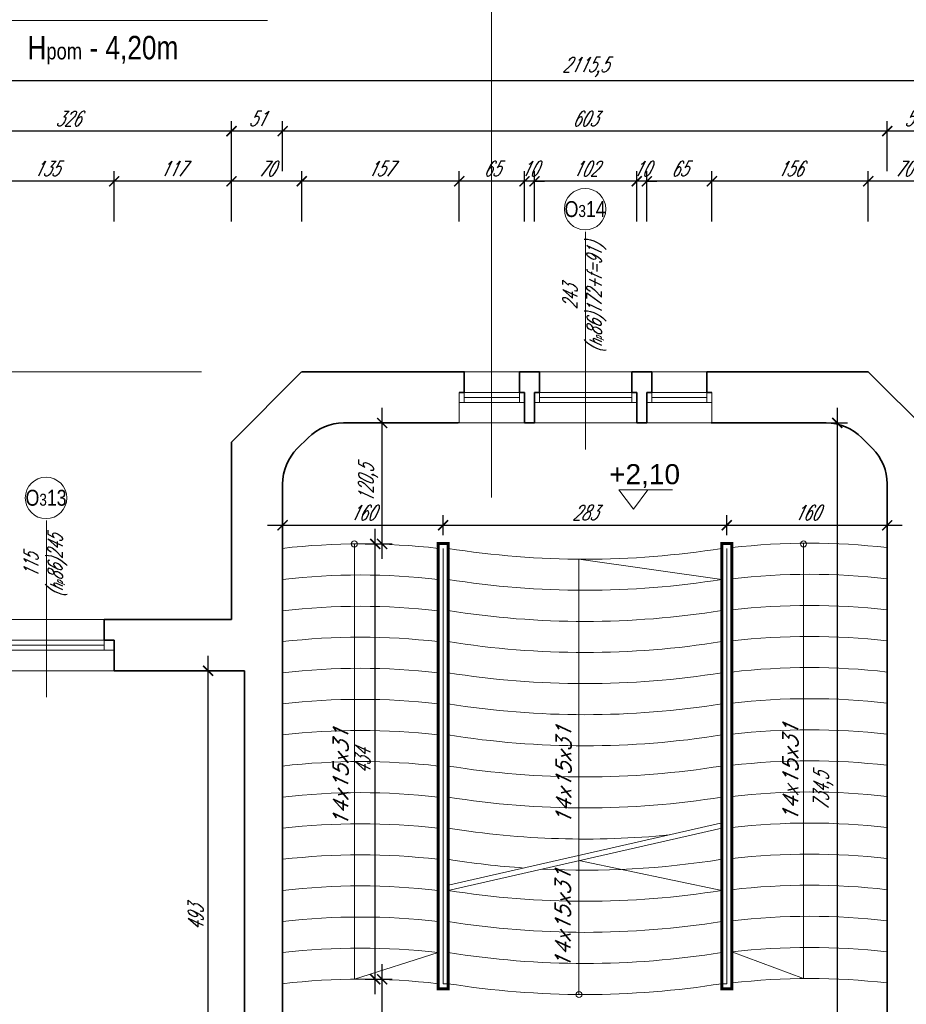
# Model space of a CAD drawing. Header units: millimetres. Extents: x 402 to 79005, y -7782 to 89952.
# Tile 94 of 256: x 24335 to 25219, y 22348 to 23330. Entities that reach past the tile are written whole.
import ezdxf

# ---------------------------------------------------------------- set-up
doc = ezdxf.new("R2010")
doc.units = ezdxf.units.MM
doc.header["$LTSCALE"] = 10
doc.layers.get('0').update_dxf_attribs({"lineweight": 0})
doc.layers.get('Defpoints').update_dxf_attribs({"color": 253})
for name, color, linetype, lineweight in [('000_rzedne', 7, 'Continuous', 0), ('01 parter - ściany', 253, 'Continuous', 35), ('03-01_okna', 253, 'Continuous', 15), ('03-02_schody', 253, 'Continuous', 5), ('04-1_widok', 253, 'Continuous', 5), ('05-01_wymiary', 253, 'Continuous', 5), ('05-03_opis', 253, 'Continuous', 5)]:
    doc.layers.add(name, color=color, linetype=linetype, lineweight=lineweight)
doc.styles.add('ariel', font='ARIAL.TTF', dxfattribs={"width": 0.8})
doc.styles.add('ariel_wym', font='simplex.shx', dxfattribs={"width": 0.65, "oblique": 25})
doc.styles.add('ZAGOSP', font='txt', dxfattribs={"height": 0.8})
doc.dimstyles.new('ariel 50', dxfattribs={"dimtxt": 15, "dimasz": 10, "dimexe": 10, "dimexo": 0, "dimgap": 5, "dimtad": 1, "dimdec": 1, "dimrnd": 0.5, "dimtxsty": 'ariel_wym', "dimblk": 'ARCHTICK', "dimcen": 2.5, "dimdle": 15, "dimazin": 0, "dimtfac": 1, "dimtdec": 1, "dimtix": 1, "dimtmove": 0, "dimatfit": 3, "dimldrblk": 'DOT', "dimfxl": 0, "dimarcsym": 0})
doc.dimstyles.new('ariel 50 wnętrze', dxfattribs={"dimtxt": 15, "dimasz": 10, "dimexe": 10, "dimexo": 0, "dimgap": 5, "dimtad": 1, "dimdec": 1, "dimrnd": 0.5, "dimtxsty": 'ariel_wym', "dimblk": 'ARCHTICK', "dimcen": 2.5, "dimdle": 15, "dimazin": 0, "dimtfac": 1, "dimtdec": 1, "dimtix": 1, "dimtmove": 0, "dimatfit": 3, "dimldrblk": 'DOT', "dimfxl": 0, "dimarcsym": 0})

# ---------------------------------------------------------------- blocks, each defined once
blk = doc.blocks.new('_ArchTick')
at = {"color": 0, "linetype": 'ByBlock', "const_width": 0.15}
blk.add_lwpolyline([(-0.5, -0.5), (0.5, 0.5)], dxfattribs=at)
blk = doc.blocks.new('*D2096')
at = {"layer": '05-01_wymiary', "color": 0, "lineweight": -2}
for p, q in [((25181.43, 23128.65), (25181.43, 23178.65)), ((25251.41, 23128.65), (25251.41, 23178.65)), ((25266.41, 23168.65), (25166.43, 23168.65))]:
    blk.add_line(p, q, dxfattribs=at)
at = {"layer": 'Defpoints', "color": 0}
for p in [(25181.43, 23168.65), (25181.43, 22978.69), (25251.41, 22908.69)]:
    blk.add_point(p, dxfattribs=at)
at = {"layer": '05-01_wymiary', "color": 0, "lineweight": -2, "xscale": 10, "yscale": 10, "zscale": 10, "rotation": 180}
blk.add_blockref('_ArchTick', (25181.43, 23168.65), dxfattribs=at)
at = {"layer": '05-01_wymiary', "color": 0, "lineweight": -2, "xscale": 10, "yscale": 10, "zscale": 10}
blk.add_blockref('_ArchTick', (25251.41, 23168.65), dxfattribs=at)
at = {"layer": '05-01_wymiary', "color": 0, "insert": (25216.42, 23181.15), "char_height": 15, "attachment_point": 5, "style": 'ariel_wym'}
blk.add_mtext('70', dxfattribs=at)
blk = doc.blocks.new('_Dot')
at = {"color": 0, "linetype": 'ByBlock', "lineweight": -2}
blk.add_line((-0.5, 0), (-1, 0), dxfattribs=at)
at = {"color": 0, "linetype": 'ByBlock', "const_width": 0.5}
blk.add_lwpolyline([(-0.25, 0, 1), (0.25, 0, 1)], format="xyb", close=True, dxfattribs=at)
blk = doc.blocks.new('*D2097')
at = {"layer": '05-01_wymiary', "color": 0, "lineweight": -2}
for p, q in [((25025.55, 23128.65), (25025.55, 23178.65)), ((25181.43, 23128.65), (25181.43, 23178.65)), ((25196.43, 23168.65), (25010.55, 23168.65))]:
    blk.add_line(p, q, dxfattribs=at)
at = {"layer": 'Defpoints', "color": 0}
for p in [(25025.55, 23168.65), (25181.43, 22978.69), (25025.55, 22927.69)]:
    blk.add_point(p, dxfattribs=at)
at = {"layer": '05-01_wymiary', "color": 0, "lineweight": -2, "xscale": 10, "yscale": 10, "zscale": 10, "rotation": 180}
blk.add_blockref('_ArchTick', (25025.55, 23168.65), dxfattribs=at)
at = {"layer": '05-01_wymiary', "color": 0, "lineweight": -2, "xscale": 10, "yscale": 10, "zscale": 10}
blk.add_blockref('_ArchTick', (25181.43, 23168.65), dxfattribs=at)
at = {"layer": '05-01_wymiary', "color": 0, "insert": (25103.49, 23181.15), "char_height": 15, "attachment_point": 5, "style": 'ariel_wym'}
blk.add_mtext('156', dxfattribs=at)
blk = doc.blocks.new('*D2098')
at = {"layer": '05-01_wymiary', "color": 0, "lineweight": -2}
for p, q in [((24960.55, 23128.65), (24960.55, 23178.65)), ((25025.55, 23128.65), (25025.55, 23178.65)), ((25040.55, 23168.65), (24945.55, 23168.65))]:
    blk.add_line(p, q, dxfattribs=at)
at = {"layer": 'Defpoints', "color": 0}
for p in [(24960.55, 23168.65), (24960.55, 22927.69), (25025.55, 22927.69)]:
    blk.add_point(p, dxfattribs=at)
at = {"layer": '05-01_wymiary', "color": 0, "lineweight": -2, "xscale": 10, "yscale": 10, "zscale": 10, "rotation": 180}
blk.add_blockref('_ArchTick', (24960.55, 23168.65), dxfattribs=at)
at = {"layer": '05-01_wymiary', "color": 0, "lineweight": -2, "xscale": 10, "yscale": 10, "zscale": 10}
blk.add_blockref('_ArchTick', (25025.55, 23168.65), dxfattribs=at)
at = {"layer": '05-01_wymiary', "color": 0, "insert": (24993.05, 23181.15), "char_height": 15, "attachment_point": 5, "style": 'ariel_wym'}
blk.add_mtext('65', dxfattribs=at)
blk = doc.blocks.new('*D2099')
at = {"layer": '05-01_wymiary', "color": 0, "lineweight": -2}
for p, q in [((24950.55, 23128.65), (24950.55, 23178.65)), ((24960.55, 23128.65), (24960.55, 23178.65)), ((24950.55, 23168.65), (24940.55, 23168.65)), ((24960.55, 23168.65), (24950.55, 23168.65)), ((24960.55, 23168.65), (24970.55, 23168.65))]:
    blk.add_line(p, q, dxfattribs=at)
at = {"layer": 'Defpoints', "color": 0}
for p in [(24950.55, 23168.65), (24950.55, 22927.69), (24960.55, 22927.69)]:
    blk.add_point(p, dxfattribs=at)
at = {"layer": '05-01_wymiary', "color": 0, "lineweight": -2, "xscale": 10, "yscale": 10, "zscale": 10}
blk.add_blockref('_ArchTick', (24950.55, 23168.65), dxfattribs=at)
at = {"layer": '05-01_wymiary', "color": 0, "lineweight": -2, "xscale": 10, "yscale": 10, "zscale": 10, "rotation": 180}
blk.add_blockref('_ArchTick', (24960.55, 23168.65), dxfattribs=at)
at = {"layer": '05-01_wymiary', "color": 0, "insert": (24955.55, 23181.15), "char_height": 15, "attachment_point": 5, "style": 'ariel_wym'}
blk.add_mtext('10', dxfattribs=at)
blk = doc.blocks.new('*D2100')
at = {"layer": '05-01_wymiary', "color": 0, "lineweight": -2}
for p, q in [((24848.55, 23128.65), (24848.55, 23178.65)), ((24950.55, 23128.65), (24950.55, 23178.65)), ((24965.55, 23168.65), (24833.55, 23168.65))]:
    blk.add_line(p, q, dxfattribs=at)
at = {"layer": 'Defpoints', "color": 0}
for p in [(24848.55, 23168.65), (24848.55, 22927.69), (24950.55, 22927.69)]:
    blk.add_point(p, dxfattribs=at)
at = {"layer": '05-01_wymiary', "color": 0, "lineweight": -2, "xscale": 10, "yscale": 10, "zscale": 10, "rotation": 180}
blk.add_blockref('_ArchTick', (24848.55, 23168.65), dxfattribs=at)
at = {"layer": '05-01_wymiary', "color": 0, "lineweight": -2, "xscale": 10, "yscale": 10, "zscale": 10}
blk.add_blockref('_ArchTick', (24950.55, 23168.65), dxfattribs=at)
at = {"layer": '05-01_wymiary', "color": 0, "insert": (24899.55, 23181.15), "char_height": 15, "attachment_point": 5, "style": 'ariel_wym'}
blk.add_mtext('102', dxfattribs=at)
blk = doc.blocks.new('*D2101')
at = {"layer": '05-01_wymiary', "color": 0, "lineweight": -2}
for p, q in [((24838.55, 23128.65), (24838.55, 23178.65)), ((24848.55, 23128.65), (24848.55, 23178.65)), ((24838.55, 23168.65), (24828.55, 23168.65)), ((24848.55, 23168.65), (24838.55, 23168.65)), ((24848.55, 23168.65), (24858.55, 23168.65))]:
    blk.add_line(p, q, dxfattribs=at)
at = {"layer": 'Defpoints', "color": 0}
for p in [(24838.55, 23168.65), (24838.55, 22927.69), (24848.55, 22927.69)]:
    blk.add_point(p, dxfattribs=at)
at = {"layer": '05-01_wymiary', "color": 0, "lineweight": -2, "xscale": 10, "yscale": 10, "zscale": 10}
blk.add_blockref('_ArchTick', (24838.55, 23168.65), dxfattribs=at)
at = {"layer": '05-01_wymiary', "color": 0, "lineweight": -2, "xscale": 10, "yscale": 10, "zscale": 10, "rotation": 180}
blk.add_blockref('_ArchTick', (24848.55, 23168.65), dxfattribs=at)
at = {"layer": '05-01_wymiary', "color": 0, "insert": (24843.55, 23181.15), "char_height": 15, "attachment_point": 5, "style": 'ariel_wym'}
blk.add_mtext('10', dxfattribs=at)
blk = doc.blocks.new('*D2102')
at = {"layer": '05-01_wymiary', "color": 0, "lineweight": -2}
for p, q in [((24773.55, 23128.65), (24773.55, 23178.65)), ((24838.55, 23128.65), (24838.55, 23178.65)), ((24853.55, 23168.65), (24758.55, 23168.65))]:
    blk.add_line(p, q, dxfattribs=at)
at = {"layer": 'Defpoints', "color": 0}
for p in [(24773.55, 23168.65), (24773.55, 22927.69), (24838.55, 22927.69)]:
    blk.add_point(p, dxfattribs=at)
at = {"layer": '05-01_wymiary', "color": 0, "lineweight": -2, "xscale": 10, "yscale": 10, "zscale": 10, "rotation": 180}
blk.add_blockref('_ArchTick', (24773.55, 23168.65), dxfattribs=at)
at = {"layer": '05-01_wymiary', "color": 0, "lineweight": -2, "xscale": 10, "yscale": 10, "zscale": 10}
blk.add_blockref('_ArchTick', (24838.55, 23168.65), dxfattribs=at)
at = {"layer": '05-01_wymiary', "color": 0, "insert": (24806.05, 23181.15), "char_height": 15, "attachment_point": 5, "style": 'ariel_wym'}
blk.add_mtext('65', dxfattribs=at)
blk = doc.blocks.new('*D2103')
at = {"layer": '05-01_wymiary', "color": 0, "lineweight": -2}
for p, q in [((24616.43, 23128.65), (24616.43, 23178.65)), ((24773.55, 23128.65), (24773.55, 23178.65)), ((24788.55, 23168.65), (24601.43, 23168.65))]:
    blk.add_line(p, q, dxfattribs=at)
at = {"layer": 'Defpoints', "color": 0}
for p in [(24616.43, 23168.65), (24616.43, 22978.69), (24773.55, 22927.69)]:
    blk.add_point(p, dxfattribs=at)
at = {"layer": '05-01_wymiary', "color": 0, "lineweight": -2, "xscale": 10, "yscale": 10, "zscale": 10, "rotation": 180}
blk.add_blockref('_ArchTick', (24616.43, 23168.65), dxfattribs=at)
at = {"layer": '05-01_wymiary', "color": 0, "lineweight": -2, "xscale": 10, "yscale": 10, "zscale": 10}
blk.add_blockref('_ArchTick', (24773.55, 23168.65), dxfattribs=at)
at = {"layer": '05-01_wymiary', "color": 0, "insert": (24694.99, 23181.15), "char_height": 15, "attachment_point": 5, "style": 'ariel_wym'}
blk.add_mtext('157', dxfattribs=at)
blk = doc.blocks.new('*D2104')
at = {"layer": '05-01_wymiary', "color": 0, "lineweight": -2}
for p, q in [((24546.38, 23128.65), (24546.38, 23178.65)), ((24616.43, 23128.65), (24616.43, 23178.65)), ((24631.43, 23168.65), (24531.38, 23168.65))]:
    blk.add_line(p, q, dxfattribs=at)
at = {"layer": 'Defpoints', "color": 0}
for p in [(24546.38, 23168.65), (24616.43, 22978.69), (24546.38, 22908.69)]:
    blk.add_point(p, dxfattribs=at)
at = {"layer": '05-01_wymiary', "color": 0, "lineweight": -2, "xscale": 10, "yscale": 10, "zscale": 10, "rotation": 180}
blk.add_blockref('_ArchTick', (24546.38, 23168.65), dxfattribs=at)
at = {"layer": '05-01_wymiary', "color": 0, "lineweight": -2, "xscale": 10, "yscale": 10, "zscale": 10}
blk.add_blockref('_ArchTick', (24616.43, 23168.65), dxfattribs=at)
at = {"layer": '05-01_wymiary', "color": 0, "insert": (24581.4, 23181.15), "char_height": 15, "attachment_point": 5, "style": 'ariel_wym'}
blk.add_mtext('70', dxfattribs=at)
blk = doc.blocks.new('*D2105')
at = {"layer": '05-01_wymiary', "color": 0, "lineweight": -2}
for p, q in [((24429.43, 23128.65), (24429.43, 23178.65)), ((24546.38, 23128.65), (24546.38, 23178.65)), ((24561.38, 23168.65), (24414.43, 23168.65))]:
    blk.add_line(p, q, dxfattribs=at)
at = {"layer": 'Defpoints', "color": 0}
for p in [(24429.43, 23168.65), (24546.38, 22908.69), (24429.43, 22680.69)]:
    blk.add_point(p, dxfattribs=at)
at = {"layer": '05-01_wymiary', "color": 0, "lineweight": -2, "xscale": 10, "yscale": 10, "zscale": 10, "rotation": 180}
blk.add_blockref('_ArchTick', (24429.43, 23168.65), dxfattribs=at)
at = {"layer": '05-01_wymiary', "color": 0, "lineweight": -2, "xscale": 10, "yscale": 10, "zscale": 10}
blk.add_blockref('_ArchTick', (24546.38, 23168.65), dxfattribs=at)
at = {"layer": '05-01_wymiary', "color": 0, "insert": (24487.9, 23181.15), "char_height": 15, "attachment_point": 5, "style": 'ariel_wym'}
blk.add_mtext('117', dxfattribs=at)
blk = doc.blocks.new('*D2106')
at = {"layer": '05-01_wymiary', "color": 0, "lineweight": -2}
for p, q in [((24294.53, 23128.65), (24294.53, 23178.65)), ((24429.43, 23128.65), (24429.43, 23178.65)), ((24444.43, 23168.65), (24279.53, 23168.65))]:
    blk.add_line(p, q, dxfattribs=at)
at = {"layer": 'Defpoints', "color": 0}
for p in [(24294.53, 23168.65), (24294.53, 22680.69), (24429.43, 22680.69)]:
    blk.add_point(p, dxfattribs=at)
at = {"layer": '05-01_wymiary', "color": 0, "lineweight": -2, "xscale": 10, "yscale": 10, "zscale": 10, "rotation": 180}
blk.add_blockref('_ArchTick', (24294.53, 23168.65), dxfattribs=at)
at = {"layer": '05-01_wymiary', "color": 0, "lineweight": -2, "xscale": 10, "yscale": 10, "zscale": 10}
blk.add_blockref('_ArchTick', (24429.43, 23168.65), dxfattribs=at)
at = {"layer": '05-01_wymiary', "color": 0, "insert": (24361.98, 23181.15), "char_height": 15, "attachment_point": 5, "style": 'ariel_wym'}
blk.add_mtext('135', dxfattribs=at)
blk = doc.blocks.new('*D2119')
at = {"layer": '05-01_wymiary', "color": 0, "lineweight": -2}
for p, q in [((25200.32, 23178.65), (25200.32, 23228.65)), ((25251.39, 23178.65), (25251.39, 23228.65)), ((25266.39, 23218.65), (25185.32, 23218.65))]:
    blk.add_line(p, q, dxfattribs=at)
at = {"layer": 'Defpoints', "color": 0, "lineweight": 0}
for p in [(25200.32, 23218.65), (25200.32, 22866.9), (25251.39, 22826.66)]:
    blk.add_point(p, dxfattribs=at)
at = {"layer": '05-01_wymiary', "color": 0, "lineweight": -2, "xscale": 10, "yscale": 10, "zscale": 10, "rotation": 180}
blk.add_blockref('_ArchTick', (25200.32, 23218.65), dxfattribs=at)
at = {"layer": '05-01_wymiary', "color": 0, "lineweight": -2, "xscale": 10, "yscale": 10, "zscale": 10}
blk.add_blockref('_ArchTick', (25251.39, 23218.65), dxfattribs=at)
at = {"layer": '05-01_wymiary', "color": 0, "insert": (25225.86, 23231.15), "char_height": 15, "attachment_point": 5, "style": 'ariel_wym'}
blk.add_mtext('51', dxfattribs=at)
blk = doc.blocks.new('*D2120')
at = {"layer": '05-01_wymiary', "color": 0, "lineweight": -2}
for p, q in [((24597.38, 23178.65), (24597.38, 23228.65)), ((25200.32, 23178.65), (25200.32, 23228.65)), ((25215.32, 23218.65), (24582.38, 23218.65))]:
    blk.add_line(p, q, dxfattribs=at)
at = {"layer": 'Defpoints', "color": 0}
for p in [(24597.38, 23218.65), (24597.38, 22866.85), (25200.32, 22866.9)]:
    blk.add_point(p, dxfattribs=at)
at = {"layer": '05-01_wymiary', "color": 0, "lineweight": -2, "xscale": 10, "yscale": 10, "zscale": 10, "rotation": 180}
blk.add_blockref('_ArchTick', (24597.38, 23218.65), dxfattribs=at)
at = {"layer": '05-01_wymiary', "color": 0, "lineweight": -2, "xscale": 10, "yscale": 10, "zscale": 10}
blk.add_blockref('_ArchTick', (25200.32, 23218.65), dxfattribs=at)
at = {"layer": '05-01_wymiary', "color": 0, "insert": (24898.85, 23231.15), "char_height": 15, "attachment_point": 5, "style": 'ariel_wym'}
blk.add_mtext('603', dxfattribs=at)
blk = doc.blocks.new('*D2121')
at = {"layer": '05-01_wymiary', "color": 0, "lineweight": -2}
for p, q in [((24546.38, 23178.65), (24546.38, 23228.65)), ((24597.38, 23178.65), (24597.38, 23228.65)), ((24612.38, 23218.65), (24531.38, 23218.65))]:
    blk.add_line(p, q, dxfattribs=at)
at = {"layer": 'Defpoints', "color": 0}
for p in [(24546.38, 23218.65), (24546.38, 22908.69), (24597.38, 22866.85)]:
    blk.add_point(p, dxfattribs=at)
at = {"layer": '05-01_wymiary', "color": 0, "lineweight": -2, "xscale": 10, "yscale": 10, "zscale": 10, "rotation": 180}
blk.add_blockref('_ArchTick', (24546.38, 23218.65), dxfattribs=at)
at = {"layer": '05-01_wymiary', "color": 0, "lineweight": -2, "xscale": 10, "yscale": 10, "zscale": 10}
blk.add_blockref('_ArchTick', (24597.38, 23218.65), dxfattribs=at)
at = {"layer": '05-01_wymiary', "color": 0, "insert": (24571.88, 23231.15), "char_height": 15, "attachment_point": 5, "style": 'ariel_wym'}
blk.add_mtext('51', dxfattribs=at)
blk = doc.blocks.new('*D2122')
at = {"layer": '05-01_wymiary', "color": 0, "lineweight": -2}
for p, q in [((24220.38, 23178.65), (24220.38, 23228.65)), ((24546.38, 23178.65), (24546.38, 23228.65)), ((24561.38, 23218.65), (24205.38, 23218.65))]:
    blk.add_line(p, q, dxfattribs=at)
at = {"layer": 'Defpoints', "color": 0}
for p in [(24220.38, 23218.65), (24546.38, 22908.69), (24220.38, 22680.69)]:
    blk.add_point(p, dxfattribs=at)
at = {"layer": '05-01_wymiary', "color": 0, "lineweight": -2, "xscale": 10, "yscale": 10, "zscale": 10, "rotation": 180}
blk.add_blockref('_ArchTick', (24220.38, 23218.65), dxfattribs=at)
at = {"layer": '05-01_wymiary', "color": 0, "lineweight": -2, "xscale": 10, "yscale": 10, "zscale": 10}
blk.add_blockref('_ArchTick', (24546.38, 23218.65), dxfattribs=at)
at = {"layer": '05-01_wymiary', "color": 0, "insert": (24383.38, 23231.15), "char_height": 15, "attachment_point": 5, "style": 'ariel_wym'}
blk.add_mtext('326', dxfattribs=at)
blk = doc.blocks.new('*D2126')
at = {"layer": '05-01_wymiary', "color": 0, "lineweight": -2}
for p, q in [((23841.38, 23228.65), (23841.38, 23278.65)), ((25957, 23228.65), (25957, 23278.65)), ((25972, 23268.65), (23826.38, 23268.65))]:
    blk.add_line(p, q, dxfattribs=at)
at = {"layer": 'Defpoints', "color": 0}
for p in [(23841.38, 23268.65), (23841.38, 22657.31), (25957, 22657.31)]:
    blk.add_point(p, dxfattribs=at)
at = {"layer": '05-01_wymiary', "color": 0, "lineweight": -2, "xscale": 10, "yscale": 10, "zscale": 10, "rotation": 180}
blk.add_blockref('_ArchTick', (23841.38, 23268.65), dxfattribs=at)
at = {"layer": '05-01_wymiary', "color": 0, "lineweight": -2, "xscale": 10, "yscale": 10, "zscale": 10}
blk.add_blockref('_ArchTick', (25957, 23268.65), dxfattribs=at)
at = {"layer": '05-01_wymiary', "color": 0, "insert": (24899.19, 23282.58), "char_height": 15, "attachment_point": 5, "style": 'ariel_wym'}
blk.add_mtext('2115,5', dxfattribs=at)
blk = doc.blocks.new('*D2137')
at = {"layer": '05-01_wymiary', "color": 0, "lineweight": -2}
for p, q in [((23600.18, 22717.31), (23600.18, 22923.69)), ((23640.18, 22908.69), (23590.18, 22908.69)), ((23640.18, 22732.31), (23590.18, 22732.31))]:
    blk.add_line(p, q, dxfattribs=at)
at = {"layer": 'Defpoints', "color": 0}
for p in [(23600.18, 22908.69), (24546.38, 22908.69), (23911.38, 22732.31)]:
    blk.add_point(p, dxfattribs=at)
at = {"layer": '05-01_wymiary', "color": 0, "lineweight": -2, "xscale": 10, "yscale": 10, "zscale": 10}
for p, rotation in [((23600.18, 22908.69), 90), ((23600.18, 22732.31), 270)]:
    blk.add_blockref('_ArchTick', p, dxfattribs=dict(at, rotation=rotation))
at = {"layer": '05-01_wymiary', "color": 0, "insert": (23586.25, 22820.5), "char_height": 15, "attachment_point": 5, "rotation": 90, "style": 'ariel_wym'}
blk.add_mtext('176,5', dxfattribs=at)
blk = doc.blocks.new('*D2138')
at = {"layer": '05-01_wymiary', "color": 0, "lineweight": -2}
for p, q in [((23600.18, 22893.69), (23600.18, 22993.69)), ((23640.18, 22978.69), (23590.18, 22978.69)), ((23640.18, 22908.69), (23590.18, 22908.69))]:
    blk.add_line(p, q, dxfattribs=at)
at = {"layer": 'Defpoints', "color": 0}
for p in [(23600.18, 22978.69), (24616.38, 22978.69), (24546.38, 22908.69)]:
    blk.add_point(p, dxfattribs=at)
at = {"layer": '05-01_wymiary', "color": 0, "lineweight": -2, "xscale": 10, "yscale": 10, "zscale": 10}
for p, rotation in [((23600.18, 22978.69), 90), ((23600.18, 22908.69), 270)]:
    blk.add_blockref('_ArchTick', p, dxfattribs=dict(at, rotation=rotation))
at = {"layer": '05-01_wymiary', "color": 0, "insert": (23587.68, 22943.69), "char_height": 15, "attachment_point": 5, "rotation": 90, "style": 'ariel_wym'}
blk.add_mtext('70', dxfattribs=at)
blk = doc.blocks.new('*D2139')
at = {"layer": '05-01_wymiary', "color": 0, "lineweight": -2}
for p, q in [((23550.18, 22993.69), (23550.18, 22912.69)), ((23590.18, 22978.69), (23540.18, 22978.69)), ((23590.18, 22927.69), (23540.18, 22927.69))]:
    blk.add_line(p, q, dxfattribs=at)
at = {"layer": 'Defpoints', "color": 0}
for p in [(24616.43, 22978.69), (23550.18, 22927.69), (24658.21, 22927.69)]:
    blk.add_point(p, dxfattribs=at)
at = {"layer": '05-01_wymiary', "color": 0, "lineweight": -2, "xscale": 10, "yscale": 10, "zscale": 10}
for p, rotation in [((23550.18, 22978.69), 90), ((23550.18, 22927.69), 270)]:
    blk.add_blockref('_ArchTick', p, dxfattribs=dict(at, rotation=rotation))
at = {"layer": '05-01_wymiary', "color": 0, "insert": (23537.68, 22953.19), "char_height": 15, "attachment_point": 5, "rotation": 90, "style": 'ariel_wym'}
blk.add_mtext('51', dxfattribs=at)
blk = doc.blocks.new('*D2140')
at = {"layer": '05-01_wymiary', "color": 0, "lineweight": -2}
for p, q in [((23550.18, 22942.69), (23550.18, 22717.31)), ((23590.18, 22927.69), (23540.18, 22927.69)), ((23590.18, 22732.31), (23540.18, 22732.31))]:
    blk.add_line(p, q, dxfattribs=at)
at = {"layer": 'Defpoints', "color": 0}
for p in [(24658.21, 22927.69), (23550.18, 22732.31), (23911.38, 22732.31)]:
    blk.add_point(p, dxfattribs=at)
at = {"layer": '05-01_wymiary', "color": 0, "lineweight": -2, "xscale": 10, "yscale": 10, "zscale": 10}
for p, rotation in [((23550.18, 22927.69), 90), ((23550.18, 22732.31), 270)]:
    blk.add_blockref('_ArchTick', p, dxfattribs=dict(at, rotation=rotation))
at = {"layer": '05-01_wymiary', "color": 0, "insert": (23536.25, 22830), "char_height": 15, "attachment_point": 5, "rotation": 90, "style": 'ariel_wym'}
blk.add_mtext('195,5', dxfattribs=at)
blk = doc.blocks.new('*D2143')
at = {"layer": '05-01_wymiary', "color": 0, "lineweight": -2}
for p, q in [((23500.18, 22185.69), (23500.18, 22993.69)), ((23540.18, 22978.69), (23490.18, 22978.69)), ((23540.18, 22200.69), (23490.18, 22200.69))]:
    blk.add_line(p, q, dxfattribs=at)
at = {"layer": 'Defpoints', "color": 0}
for p in [(23500.18, 22978.69), (24616.43, 22978.69), (23841.38, 22200.69)]:
    blk.add_point(p, dxfattribs=at)
at = {"layer": '05-01_wymiary', "color": 0, "lineweight": -2, "xscale": 10, "yscale": 10, "zscale": 10}
for p, rotation in [((23500.18, 22978.69), 90), ((23500.18, 22200.69), 270)]:
    blk.add_blockref('_ArchTick', p, dxfattribs=dict(at, rotation=rotation))
at = {"layer": '05-01_wymiary', "color": 0, "insert": (23487.68, 22589.69), "char_height": 15, "attachment_point": 5, "rotation": 90, "style": 'ariel_wym'}
blk.add_mtext('778', dxfattribs=at)
blk = doc.blocks.new('*D2548')
at = {"layer": '05-01_wymiary', "color": 0, "lineweight": -2}
for p, q in [((24523.05, 22172.69), (24523.05, 22695.69)), ((24533.05, 22680.69), (24513.05, 22680.69)), ((24533.05, 22187.69), (24513.05, 22187.69))]:
    blk.add_line(p, q, dxfattribs=at)
at = {"layer": 'Defpoints', "color": 0}
for p in [(24523.05, 22680.69), (24559.38, 22680.69), (24559.38, 22187.69)]:
    blk.add_point(p, dxfattribs=at)
at = {"layer": '05-01_wymiary', "color": 0, "lineweight": -2, "xscale": 10, "yscale": 10, "zscale": 10}
for p, rotation in [((24523.05, 22680.69), 90), ((24523.05, 22187.69), 270)]:
    blk.add_blockref('_ArchTick', p, dxfattribs=dict(at, rotation=rotation))
at = {"layer": '05-01_wymiary', "color": 0, "insert": (24510.55, 22434.19), "char_height": 15, "attachment_point": 5, "rotation": 90, "style": 'ariel_wym'}
blk.add_mtext('493', dxfattribs=at)
blk = doc.blocks.new('*D2549')
at = {"layer": '05-01_wymiary', "color": 0, "lineweight": -2}
for p, q in [((24696.62, 22178.19), (24696.62, 22388.1)), ((24686.62, 22373.1), (24706.62, 22373.1)), ((24686.62, 22193.19), (24706.62, 22193.19))]:
    blk.add_line(p, q, dxfattribs=at)
at = {"layer": 'Defpoints', "color": 0}
for p in [(24681.81, 22373.1), (24696.62, 22373.1), (24679.96, 22193.19)]:
    blk.add_point(p, dxfattribs=at)
at = {"layer": '05-01_wymiary', "color": 0, "lineweight": -2, "xscale": 10, "yscale": 10, "zscale": 10}
for p, rotation in [((24696.62, 22373.1), 90), ((24696.62, 22193.19), 270)]:
    blk.add_blockref('_ArchTick', p, dxfattribs=dict(at, rotation=rotation))
at = {"layer": '05-01_wymiary', "color": 0, "insert": (24684.12, 22283.15), "char_height": 15, "attachment_point": 5, "rotation": 90, "style": 'ariel_wym'}
blk.add_mtext('180', dxfattribs=at)
blk = doc.blocks.new('*D2550')
at = {"layer": '05-01_wymiary', "color": 0, "lineweight": -2}
for p, q in [((24689.68, 22358.14), (24689.68, 22822.14)), ((24679.68, 22807.14), (24699.68, 22807.14)), ((24679.68, 22373.14), (24699.68, 22373.14))]:
    blk.add_line(p, q, dxfattribs=at)
at = {"layer": 'Defpoints', "color": 0}
for p in [(24674.88, 22807.14), (24689.68, 22807.14), (24674.88, 22373.14)]:
    blk.add_point(p, dxfattribs=at)
at = {"layer": '05-01_wymiary', "color": 0, "lineweight": -2, "xscale": 10, "yscale": 10, "zscale": 10}
for p, rotation in [((24689.68, 22807.14), 90), ((24689.68, 22373.14), 270)]:
    blk.add_blockref('_ArchTick', p, dxfattribs=dict(at, rotation=rotation))
at = {"layer": '05-01_wymiary', "color": 0, "insert": (24677.18, 22590.14), "char_height": 15, "attachment_point": 5, "rotation": 90, "style": 'ariel_wym'}
blk.add_mtext('434', dxfattribs=at)
blk = doc.blocks.new('*D2551')
at = {"layer": '05-01_wymiary', "color": 0, "lineweight": -2}
for p, q in [((24696.62, 22792.14), (24696.62, 22942.69)), ((24686.62, 22927.69), (24706.62, 22927.69)), ((24686.62, 22807.14), (24706.62, 22807.14))]:
    blk.add_line(p, q, dxfattribs=at)
at = {"layer": 'Defpoints', "color": 0}
for p in [(24658.21, 22927.69), (24696.62, 22927.69), (24674.88, 22807.14)]:
    blk.add_point(p, dxfattribs=at)
at = {"layer": '05-01_wymiary', "color": 0, "lineweight": -2, "xscale": 10, "yscale": 10, "zscale": 10}
for p, rotation in [((24696.62, 22927.69), 90), ((24696.62, 22807.14), 270)]:
    blk.add_blockref('_ArchTick', p, dxfattribs=dict(at, rotation=rotation))
at = {"layer": '05-01_wymiary', "color": 0, "insert": (24682.69, 22867.41), "char_height": 15, "attachment_point": 5, "rotation": 90, "style": 'ariel_wym'}
blk.add_mtext('120,5', dxfattribs=at)
blk = doc.blocks.new('*D2552')
at = {"layer": '05-01_wymiary', "color": 0, "lineweight": -2}
for p, q in [((24597.38, 22815.72), (24597.38, 22835.72)), ((24757.38, 22815.72), (24757.38, 22835.72)), ((24582.38, 22825.72), (24772.38, 22825.72))]:
    blk.add_line(p, q, dxfattribs=at)
at = {"layer": 'Defpoints', "color": 0}
for p in [(24757.38, 22825.72), (24597.38, 22802.69), (24757.38, 22802.69)]:
    blk.add_point(p, dxfattribs=at)
at = {"layer": '05-01_wymiary', "color": 0, "lineweight": -2, "xscale": 10, "yscale": 10, "zscale": 10, "rotation": 180}
blk.add_blockref('_ArchTick', (24597.38, 22825.72), dxfattribs=at)
at = {"layer": '05-01_wymiary', "color": 0, "lineweight": -2, "xscale": 10, "yscale": 10, "zscale": 10}
blk.add_blockref('_ArchTick', (24757.38, 22825.72), dxfattribs=at)
at = {"layer": '05-01_wymiary', "color": 0, "insert": (24677.38, 22838.22), "char_height": 15, "attachment_point": 5, "style": 'ariel_wym'}
blk.add_mtext('160', dxfattribs=at)
blk = doc.blocks.new('*D2553')
at = {"layer": '05-01_wymiary', "color": 0, "lineweight": -2}
for p, q in [((24757.38, 22815.72), (24757.38, 22835.72)), ((25040.32, 22815.72), (25040.32, 22835.72)), ((24742.38, 22825.72), (25055.32, 22825.72))]:
    blk.add_line(p, q, dxfattribs=at)
at = {"layer": 'Defpoints', "color": 0}
for p in [(25040.32, 22825.72), (24757.38, 22802.69), (25040.32, 22802.69)]:
    blk.add_point(p, dxfattribs=at)
at = {"layer": '05-01_wymiary', "color": 0, "lineweight": -2, "xscale": 10, "yscale": 10, "zscale": 10, "rotation": 180}
blk.add_blockref('_ArchTick', (24757.38, 22825.72), dxfattribs=at)
at = {"layer": '05-01_wymiary', "color": 0, "lineweight": -2, "xscale": 10, "yscale": 10, "zscale": 10}
blk.add_blockref('_ArchTick', (25040.32, 22825.72), dxfattribs=at)
at = {"layer": '05-01_wymiary', "color": 0, "insert": (24898.85, 22838.22), "char_height": 15, "attachment_point": 5, "style": 'ariel_wym'}
blk.add_mtext('283', dxfattribs=at)
blk = doc.blocks.new('*D2554')
at = {"layer": '05-01_wymiary', "color": 0, "lineweight": -2}
for p, q in [((25040.32, 22815.72), (25040.32, 22835.72)), ((25200.32, 22815.72), (25200.32, 22835.72)), ((25025.32, 22825.72), (25215.32, 22825.72))]:
    blk.add_line(p, q, dxfattribs=at)
at = {"layer": 'Defpoints', "color": 0}
for p in [(25200.32, 22825.72), (25040.32, 22802.69), (25200.32, 22803.38)]:
    blk.add_point(p, dxfattribs=at)
at = {"layer": '05-01_wymiary', "color": 0, "lineweight": -2, "xscale": 10, "yscale": 10, "zscale": 10, "rotation": 180}
blk.add_blockref('_ArchTick', (25040.32, 22825.72), dxfattribs=at)
at = {"layer": '05-01_wymiary', "color": 0, "lineweight": -2, "xscale": 10, "yscale": 10, "zscale": 10}
blk.add_blockref('_ArchTick', (25200.32, 22825.72), dxfattribs=at)
at = {"layer": '05-01_wymiary', "color": 0, "insert": (25120.32, 22838.22), "char_height": 15, "attachment_point": 5, "style": 'ariel_wym'}
blk.add_mtext('160', dxfattribs=at)
blk = doc.blocks.new('*D2555')
at = {"layer": '05-01_wymiary', "color": 0, "lineweight": -2}
for p, q in [((25150.57, 22942.69), (25150.57, 22178.19)), ((25140.57, 22927.69), (25160.57, 22927.69)), ((25151.16, 22193.19), (25140.57, 22193.19))]:
    blk.add_line(p, q, dxfattribs=at)
at = {"layer": 'Defpoints', "color": 0}
for p in [(25139.53, 22927.69), (25150.57, 22193.19), (25151.16, 22193.19)]:
    blk.add_point(p, dxfattribs=at)
at = {"layer": '05-01_wymiary', "color": 0, "lineweight": -2, "xscale": 10, "yscale": 10, "zscale": 10}
for p, rotation in [((25150.57, 22927.69), 90), ((25150.57, 22193.19), 270)]:
    blk.add_blockref('_ArchTick', p, dxfattribs=dict(at, rotation=rotation))
at = {"layer": '05-01_wymiary', "color": 0, "insert": (25136.64, 22560.44), "char_height": 15, "attachment_point": 5, "rotation": 90, "style": 'ariel_wym'}
blk.add_mtext('734,5', dxfattribs=at)
blk = doc.blocks.new('A$C613D1E3E')
for p, q in [((39.12, 19.09), (-14.56, 19.09)), ((-14.56, 19.09), (0, 0)), ((14.56, 19.09), (0, 0))]:
    blk.add_line(p, q)

msp = doc.modelspace()

# ---------------------------------------------------------------- linework, layer by layer
at = {"layer": '01 parter - ściany'}
for p, q in [((24546.38, 22908.69), (24616.38, 22978.69)), ((24773.55, 22978.69), (24616.43, 22978.69)), ((24833.55, 22958.19), (24833.55, 22978.69)), ((24833.55, 22978.69), (24853.55, 22978.69)), ((24853.55, 22978.69), (24833.55, 22978.69)), ((24853.55, 22958.19), (24853.55, 22978.69)), ((24945.55, 22958.19), (24945.55, 22978.69)), ((24945.55, 22978.69), (24965.72, 22978.69)), ((24965.72, 22978.69), (24945.55, 22978.69)), ((24965.72, 22978.69), (24965.72, 22958.19)), ((25181.43, 22978.69), (25025.55, 22978.69)), ((25251.41, 22908.69), (25181.43, 22978.69)), ((24838.55, 22958.19), (24833.55, 22958.19)), ((24838.55, 22927.69), (24838.55, 22958.19)), ((24853.55, 22958.19), (24848.55, 22958.19)), ((24848.55, 22958.19), (24848.55, 22927.69)), ((24950.55, 22958.19), (24945.55, 22958.19)), ((24950.55, 22927.69), (24950.55, 22958.19)), ((24965.72, 22958.19), (24960.55, 22958.19)), ((24960.55, 22958.19), (24960.55, 22927.69)), ((24772.88, 22927.69), (24658.21, 22927.69)), ((24848.55, 22927.69), (24838.55, 22927.69)), ((24960.55, 22927.69), (24950.55, 22927.69)), ((25139.53, 22927.69), (25024.88, 22927.69)), ((24612.02, 22902.21), (24622.86, 22913.04)), ((25185.68, 22902.25), (25174.89, 22913.04)), ((24546.38, 22908.69), (24546.38, 22731.69)), ((24597.38, 22866.85), (24597.38, 22680.69)), ((25200.32, 22866.9), (25200.37, 22680.69)), ((24429.43, 22731.69), (24546.38, 22731.69)), ((24429.43, 22711.19), (24429.43, 22680.69)), ((24559.38, 22680.69), (24429.43, 22680.69)), ((24559.38, 22680.69), (24559.38, 22187.69)), ((24597.38, 22680.69), (24597.38, 22243.19)), ((25200.37, 22680.69), (25200.37, 22243.19))]:
    msp.add_line(p, q, dxfattribs=at)
at = {"layer": '01 parter - ściany', "linetype": 'Continuous', "lineweight": 0}
for p, q in [((24773.55, 22927.69), (24773.55, 22958.19)), ((25025.55, 22927.69), (25025.55, 22958.19))]:
    msp.add_line(p, q, dxfattribs=at)
at = {"layer": '01 parter - ściany'}
for points in [[(24773.55, 22958.19), (24778.55, 22958.19), (24778.55, 22978.69), (24773.55, 22978.69)], [(25025.55, 22958.19), (25020.55, 22958.19), (25020.55, 22978.69), (25025.55, 22978.69)], [(24429.43, 22711.19), (24419.43, 22711.19), (24419.43, 22731.69), (24429.43, 22731.69)]]:
    msp.add_lwpolyline(points, dxfattribs=at)
for centre, start, end in [((24658.21, 22877.69), 90, 135), ((25139.53, 22877.69), 44.99391, 90), ((24647.38, 22866.85), 135, 180), ((25150.32, 22866.9), 0, 44.99391)]:
    msp.add_arc(centre, 50, start, end, dxfattribs=at)
at = {"layer": '03-01_okna', "linetype": 'Continuous', "lineweight": 0}
for p, q in [((24773.55, 22978.69), (25025.55, 22978.69)), ((24773.55, 22958.19), (24838.55, 22958.19)), ((24778.55, 22948.19), (24778.55, 22958.19)), ((24778.55, 22953.19), (24833.55, 22953.19)), ((24833.55, 22948.19), (24833.55, 22958.19)), ((24848.55, 22958.19), (24950.55, 22958.19)), ((24853.55, 22948.19), (24853.55, 22958.19)), ((24853.55, 22953.19), (24945.55, 22953.19)), ((24945.55, 22948.19), (24945.55, 22958.19)), ((24960.55, 22958.19), (25025.55, 22958.19)), ((24965.55, 22948.19), (24965.55, 22958.19)), ((24965.55, 22953.19), (25020.55, 22953.19)), ((25020.55, 22948.19), (25020.55, 22958.19)), ((24773.55, 22948.19), (24838.55, 22948.19)), ((24838.55, 22948.19), (24833.55, 22948.19)), ((24848.55, 22948.19), (24950.55, 22948.19)), ((24848.55, 22948.19), (24853.55, 22948.19)), ((24950.55, 22948.19), (24945.55, 22948.19)), ((24960.55, 22948.19), (25025.55, 22948.19)), ((24960.55, 22948.19), (24965.55, 22948.19)), ((25020.55, 22948.19), (25015.55, 22948.19)), ((24294.53, 22731.69), (24429.43, 22731.69)), ((24294.53, 22711.19), (24429.43, 22711.19)), ((24304.53, 22706.19), (24419.43, 22706.19)), ((24419.43, 22701.19), (24419.43, 22711.19)), ((24294.53, 22701.19), (24429.43, 22701.19))]:
    msp.add_line(p, q, dxfattribs=at)
at = {"layer": '03-02_schody'}
for p, q in [((24668.93, 22373.14), (24668.93, 22807.14)), ((24752.38, 22807.69), (24752.38, 22802.69)), ((24762.38, 22802.69), (24762.38, 22807.69)), ((25035.32, 22807.69), (25035.32, 22802.69)), ((25045.32, 22802.69), (25045.32, 22807.69)), ((25116.87, 22373.83), (25116.87, 22807.83)), ((24752.38, 22363.69), (24752.38, 22802.69)), ((24757.38, 22368.69), (24757.38, 22802.69)), ((25040.32, 22368.69), (25040.32, 22802.69)), ((24892.9, 22791.87), (24892.9, 22357.89)), ((24892.9, 22791.87), (25035.32, 22771.69)), ((25034.21, 22528.56), (24761.27, 22466.56)), ((25035.32, 22523.69), (24762.38, 22461.69)), ((24892.9, 22491.34), (25035.32, 22461.69)), ((24668.93, 22373.14), (24752.38, 22399.69)), ((25116.87, 22373.83), (25045.32, 22400.38)), ((24762.38, 22363.69), (24752.38, 22363.69)), ((24762.38, 22368.69), (24757.38, 22368.69)), ((25040.32, 22368.69), (25035.32, 22368.69)), ((25045.32, 22363.69), (25035.32, 22363.69))]:
    msp.add_line(p, q, dxfattribs=at)
at = {"layer": '03-02_schody', "const_width": 3}
for points in [[(24762.38, 22363.69), (24762.38, 22807.69), (24752.38, 22807.69), (24752.38, 22363.69)], [(25035.32, 22363.69), (25035.32, 22807.69), (25045.32, 22807.69), (25045.32, 22363.69)]]:
    msp.add_lwpolyline(points, close=True, dxfattribs=at)
at = {"layer": '03-02_schody'}
for centre in [(24668.93, 22807.11), (25116.87, 22807.11), (24892.9, 22357.89)]:
    msp.add_circle(centre, 3, dxfattribs=at)
for centre, radius, start, end in [((24674.88, 22129.93), 677.21, 83.42868, 96.57132), ((25122.82, 22130.62), 677.21, 83.42868, 96.57132), ((24898.85, 23657.81), 865.94, 260.93228, 279.06772), ((24674.88, 22098.93), 677.21, 83.42868, 96.57132), ((25122.82, 22099.62), 677.21, 83.42868, 96.57132), ((24898.85, 23626.81), 865.94, 260.93228, 279.06772), ((24674.88, 22067.69), 677.21, 83.42868, 96.57132), ((25122.82, 22068.62), 677.21, 83.42868, 96.57132), ((24898.85, 23595.81), 865.94, 260.93228, 279.06772), ((24674.88, 22036.93), 677.21, 83.42868, 96.57132), ((24898.85, 23564.81), 865.94, 260.93228, 279.06772), ((25122.82, 22037.62), 677.21, 83.42868, 96.57132), ((24674.88, 22005.93), 677.21, 83.42868, 96.57132), ((24898.85, 23533.81), 865.94, 260.93228, 279.06772), ((25122.82, 22006.62), 677.21, 83.42868, 96.57132), ((24674.88, 21974.93), 677.21, 83.42868, 96.57132), ((24898.85, 23502.81), 865.94, 260.93228, 279.06772), ((25122.82, 21975.62), 677.21, 83.42868, 96.57132), ((24674.88, 21943.93), 677.21, 83.42868, 96.57132), ((25122.82, 21944.62), 677.21, 83.42868, 96.57132), ((24898.85, 23471.81), 865.94, 260.93228, 279.06772), ((24674.88, 21912.93), 677.21, 83.42868, 96.57132), ((25122.82, 21913.62), 677.21, 83.42868, 96.57132), ((24898.85, 23440.81), 865.94, 260.93228, 279.06772), ((24674.88, 21881.93), 677.21, 83.42868, 96.57132), ((25122.82, 21882.62), 677.21, 83.42868, 96.57132), ((24898.85, 23409.81), 865.94, 260.93228, 279.06772), ((25122.82, 21851.62), 677.21, 83.42868, 96.57132), ((24674.88, 21850.93), 677.21, 83.42868, 96.57132), ((24898.85, 23378.81), 865.94, 260.93228, 275.59442), ((24674.88, 21819.93), 677.21, 83.42868, 96.57132), ((24898.85, 23347.81), 865.94, 260.93228, 265.97348), ((24898.85, 23347.81), 865.94, 267.15701, 279.06772), ((25122.82, 21820.62), 677.21, 83.42868, 96.57132), ((24674.88, 21788.93), 677.21, 83.42868, 96.57132), ((24898.85, 23316.81), 865.94, 260.93228, 279.06772), ((25122.82, 21789.62), 677.21, 83.42868, 96.57132), ((24674.88, 21757.93), 677.21, 83.42868, 96.57132), ((24898.85, 23285.81), 865.94, 260.93228, 279.06772), ((25122.82, 21758.62), 677.21, 83.42868, 96.57132), ((24674.88, 21726.93), 677.21, 83.42868, 96.57132), ((25122.82, 21727.62), 677.21, 83.42868, 96.57132), ((24898.85, 23254.81), 865.94, 260.93228, 279.06772), ((24674.88, 21695.93), 677.21, 83.42868, 96.57132), ((25122.82, 21696.62), 677.21, 83.42868, 96.57132), ((24898.85, 23223.81), 865.94, 260.93228, 279.06772)]:
    msp.add_arc(centre, radius, start, end, dxfattribs=at)
at = {"layer": '04-1_widok'}
for p, q in [((25025.55, 22927.69), (24773.55, 22927.69)), ((24429.43, 22680.69), (24294.53, 22680.69))]:
    msp.add_line(p, q, dxfattribs=at)
at = {"layer": '05-01_wymiary'}
msp.add_line((23490.18, 22978.69), (24516.38, 22978.69), dxfattribs=at)
at = {"layer": '05-03_opis'}
for p, q in [((24805.68, 23493.55), (24805.68, 22853.51)), ((24214.92, 23328.87), (24582.42, 23328.87))]:
    msp.add_line(p, q, dxfattribs=at)
at = {"layer": '05-03_opis', "lineweight": 0}
for p, q in [((24899.55, 22901.3), (24899.55, 23118.16)), ((24361.98, 22654.3), (24361.98, 22830.32))]:
    msp.add_line(p, q, dxfattribs=at)
for centre in [(24899.05, 23140.85), (24361.48, 22853.01)]:
    msp.add_circle(centre, 20.69, dxfattribs=at)

# ---------------------------------------------------------------- block references
at = {"layer": '000_rzedne', "color": 1, "lineweight": 0}
msp.add_blockref('A$C613D1E3E', (24947.15, 22841.89), dxfattribs=at)

# ---------------------------------------------------------------- texts
at = {"layer": '000_rzedne', "color": 1, "lineweight": 0, "insert": (24993.73, 22886.65, 0), "char_height": 20, "width": 434.4308, "attachment_point": 3, "style": 'ZAGOSP'}
msp.add_mtext('{\\fArial|b0|i0|c238|p34;+2,10}', dxfattribs=at)
at = {"layer": '05-03_opis', "insert": (24335.57, 23299.42), "char_height": 23.4234, "width": 322.789, "attachment_point": 4, "style": 'ariel'}
msp.add_mtext('{\\fArial|b0|i0|c238|p34; H\\H0.7x;pom\\H1.429x; - 4,20m}', dxfattribs=at)
at = {"layer": '05-03_opis', "lineweight": 0, "char_height": 15.84, "width": 75.1935, "attachment_point": 5, "style": 'ariel'}
for s, insert in [('O{\\H0.7576x;3}14', (24899.05, 23140.85)), ('O{\\H0.7576x;3}13', (24361.48, 22853.01))]:
    msp.add_mtext(s, dxfattribs=dict(at, insert=insert))
at = {"layer": '05-03_opis', "lineweight": 0, "attachment_point": 5, "rotation": 90, "style": 'ariel_wym'}
for s, insert, char_height, width in [('243\\P({\\H0.8333x;h\\H0.6x;p}86)172+f=91)', (24898.48, 23052.86), 14.4, 103.5025), ('115\\P({\\H0.8333x;h\\H0.6x;p}86)245', (24360.91, 22785.44), 14.4, 62.6613), ('{\\W1;14x15x31}', (24877.59, 22576.19), 15, 55), ('{\\W1;14x15x31}', (25103.88, 22578.82), 15, 55), ('{\\W1;14x15x31}', (24655.38, 22574.04), 15, 55), ('{\\W1;14x15x31}', (24876.85, 22432.99), 15, 55)]:
    msp.add_mtext(s, dxfattribs=dict(at, insert=insert, char_height=char_height, width=width))

# ---------------------------------------------------------------- dimensions: what is measured, and where the dimension line sits
at = {"layer": '05-01_wymiary'}
for base, p1, p2, dimstyle, picture, middle in [((23841.38, 23268.65), (25957, 22657.31), (23841.38, 22657.31), 'ariel 50', '*D2126', (24899.19, 23282.58)), ((24757.38, 22825.72), (24597.38, 22802.69), (24757.38, 22802.69), 'ariel 50 wnętrze', '*D2552', (24677.38, 22838.22))]:
    dim = msp.add_linear_dim(base=base, p1=p1, p2=p2, dimstyle=dimstyle, dxfattribs=at)
    dim.commit()
    dim.dimension.update_dxf_attribs({"geometry": picture, "text_midpoint": middle})
for base, p1, p2, dimstyle, picture, middle in [((24220.38, 23218.65), (24546.38, 22908.69), (24220.38, 22680.69), 'ariel 50', '*D2122', (24383.38, 23231.15)), ((24546.38, 23218.65), (24597.38, 22866.85), (24546.38, 22908.69), 'ariel 50', '*D2121', (24571.88, 23231.15)), ((24597.38, 23218.65), (25200.32, 22866.9), (24597.38, 22866.85), 'ariel 50', '*D2120', (24898.85, 23231.15)), ((25200.32, 23218.65), (25251.39, 22826.66), (25200.32, 22866.9), 'ariel 50', '*D2119', (25225.86, 23231.15)), ((24294.53, 23168.65), (24429.43, 22680.69), (24294.53, 22680.69), 'ariel 50', '*D2106', (24361.98, 23181.15)), ((24429.4297, 23168.6492), (24546.3754, 22908.6887), (24429.4297, 22680.6887), 'ariel 50', '*D2105', (24487.9025, 23181.1492)), ((24546.37539215, 23168.64922649), (24616.42539215, 22978.68869393), (24546.37539215, 22908.68869393), 'ariel 50', '*D2104', (24581.40039215, 23181.14922649)), ((24616.43, 23168.65), (24773.55, 22927.69), (24616.43, 22978.69), 'ariel 50', '*D2103', (24694.99, 23181.15)), ((24773.55, 23168.65), (24838.55, 22927.69), (24773.55, 22927.69), 'ariel 50', '*D2102', (24806.05, 23181.15)), ((24838.55, 23168.65), (24848.55, 22927.69), (24838.55, 22927.69), 'ariel 50', '*D2101', (24843.55, 23181.15)), ((24848.55, 23168.65), (24950.55, 22927.69), (24848.55, 22927.69), 'ariel 50', '*D2100', (24899.55, 23181.15)), ((24950.55, 23168.65), (24960.55, 22927.69), (24950.55, 22927.69), 'ariel 50', '*D2099', (24955.55, 23181.15)), ((24960.55, 23168.65), (25025.55, 22927.69), (24960.55, 22927.69), 'ariel 50', '*D2098', (24993.05, 23181.15)), ((25025.55, 23168.65), (25181.43, 22978.69), (25025.55, 22927.69), 'ariel 50', '*D2097', (25103.49, 23181.15)), ((25181.43, 23168.65), (25251.41, 22908.69), (25181.43, 22978.69), 'ariel 50', '*D2096', (25216.42, 23181.15)), ((25040.32, 22825.72), (24757.38, 22802.69), (25040.32, 22802.69), 'ariel 50 wnętrze', '*D2553', (24898.85, 22838.22)), ((25200.32, 22825.72), (25040.32, 22802.69), (25200.32, 22803.38), 'ariel 50 wnętrze', '*D2554', (25120.32, 22838.22))]:
    dim = msp.add_linear_dim(base=base, p1=p1, p2=p2, dimstyle=dimstyle, override={"dimtmove": 1}, dxfattribs=at)
    dim.commit()
    dim.dimension.update_dxf_attribs({"geometry": picture, "text_midpoint": middle})
for base, p1, p2, dimstyle, picture, middle in [((23500.18, 22978.69), (23841.38, 22200.69), (24616.43, 22978.69), 'ariel 50', '*D2143', (23487.68, 22589.69)), ((23550.18, 22927.69), (24616.43, 22978.69), (24658.21, 22927.69), 'ariel 50', '*D2139', (23537.68, 22953.19)), ((25150.57, 22193.19), (25139.53, 22927.69), (25151.16, 22193.19), 'ariel 50 wnętrze', '*D2555', (25136.64, 22560.44)), ((24523.05, 22680.69), (24559.38, 22187.69), (24559.38, 22680.69), 'ariel 50 wnętrze', '*D2548', (24510.55, 22434.19)), ((24696.62, 22373.1), (24679.96, 22193.19), (24681.81, 22373.1), 'ariel 50 wnętrze', '*D2549', (24684.12, 22283.15))]:
    dim = msp.add_linear_dim(base=base, p1=p1, p2=p2, angle=90, dimstyle=dimstyle, dxfattribs=at)
    dim.commit()
    dim.dimension.update_dxf_attribs({"geometry": picture, "text_midpoint": middle})
for base, p1, p2, dimstyle, picture, middle in [((23600.18, 22978.69), (24546.38, 22908.69), (24616.38, 22978.69), 'ariel 50', '*D2138', (23587.68, 22943.69)), ((23550.18, 22732.31), (24658.21, 22927.69), (23911.38, 22732.31), 'ariel 50', '*D2140', (23536.25, 22830)), ((24696.6153, 22927.6887), (24674.8754, 22807.1379), (24658.211, 22927.6887), 'ariel 50 wnętrze', '*D2551', (24682.6868, 22867.4133)), ((23600.18, 22908.69), (23911.38, 22732.31), (24546.38, 22908.69), 'ariel 50', '*D2137', (23586.25, 22820.5)), ((24689.68, 22807.14), (24674.88, 22373.14), (24674.88, 22807.14), 'ariel 50 wnętrze', '*D2550', (24677.18, 22590.14))]:
    dim = msp.add_linear_dim(base=base, p1=p1, p2=p2, angle=90, dimstyle=dimstyle, override={"dimtmove": 1}, dxfattribs=at)
    dim.commit()
    dim.dimension.update_dxf_attribs({"geometry": picture, "text_midpoint": middle})

doc.saveas('drawing.dxf')
